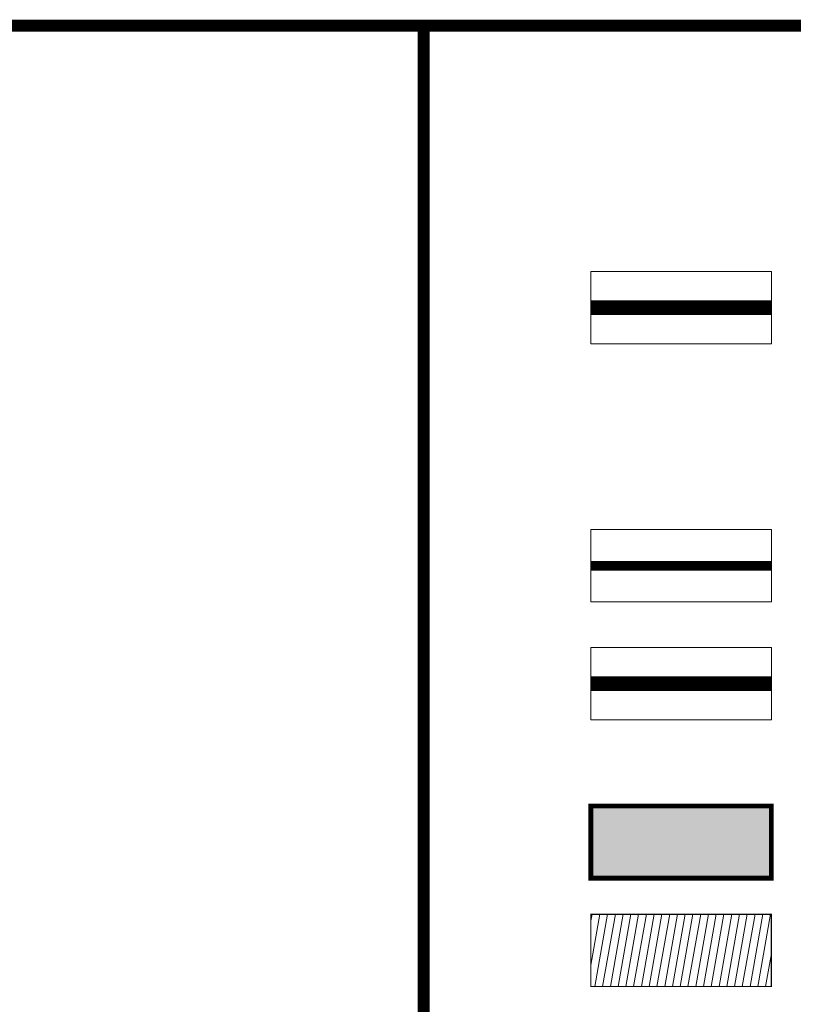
# Model space of a CAD drawing. Header units: metres. Extents: x 4385 to 11928, y 17253 to 36963.
# Tile 246 of 256: x 7751 to 7784, y 18792 to 18833. Entities that reach past the tile are written whole.
import ezdxf

# ---------------------------------------------------------------- set-up
doc = ezdxf.new("R2010")
doc.units = ezdxf.units.M
doc.linetypes.add('ОЗЕЛ_Ботаническая_Р$0$Dashed_1', pattern=[150, 100, -50])
for name, color, linetype, lineweight, true_color in [('БЛАГО_Ботаническая_Р$0$ГП_рамка', 7, 'Continuous', 18, 0x000000), ('ОЗЕЛ_Ботаническая_Р$0$ГП_здан_проект_штриховка', 7, 'Continuous', 5, 0xe24032), ('ОЗЕЛ_Ботаническая_Р$0$ГП_рамка', 7, 'Continuous', 15, 0x000000)]:
    doc.layers.add(name, color=color, linetype=linetype, lineweight=lineweight, true_color=true_color)
doc.layers.add('ОЗЕЛ_Ботаническая_Р$0$ГП_граница_АГР 3_500', color=202, linetype='Continuous', lineweight=15)
doc.layers.add('ОЗЕЛ_Ботаническая_Р$0$ГП_здан_проект', color=170, linetype='Continuous', lineweight=9)
doc.layers.add('ОЗЕЛ_Ботаническая_Р$0$ГП_граница_аренд_зем_500', color=7, linetype='Continuous', true_color=0x000000)
doc.layers.add('ОЗЕЛ_Ботаническая_Р$0$ГП_граница_ГПЗУ_500', color=7, linetype='Continuous', true_color=0x0000f5)
doc.layers.add('ОЗЕЛ_Ботаническая_Р$0$ГП_здан_проект_навес', color=170, linetype='Continuous')
doc.styles.add('БЛАГО_Ботаническая_Р$0$GENERATED_STYLE_1', font='GOTHIC.TTF')

# ---------------------------------------------------------------- blocks, each defined once
blk = doc.blocks.new('БЛАГО_Ботаническая_Р')
at = {"layer": 'БЛАГО_Ботаническая_Р$0$ГП_рамка', "color": 5, "const_width": 0.5}
blk.add_lwpolyline([(7682.475, 18832.995), (7768.207, 18832.995), (7768.207, 18595.338), (7682.475, 18595.338)], close=True, dxfattribs=at)
at = {"layer": 'БЛАГО_Ботаническая_Р$0$ГП_рамка', "insert": (7698.184, 18804.135), "char_height": 1.5, "width": 60.26135, "attachment_point": 4, "style": 'БЛАГО_Ботаническая_Р$0$GENERATED_STYLE_1'}
blk.add_mtext('- граница участка согласно Договору на размещение некапитального объекта №М-02-514179 от 14.02.24', dxfattribs=at)
blk = doc.blocks.new('ОЗЕЛ_Ботаническая_Р')
at = {"layer": 'ОЗЕЛ_Ботаническая_Р$0$ГП_здан_проект_штриховка'}
h = blk.add_hatch(color=256, dxfattribs=at)
h.dxf.hatch_style = 1
h.paths.add_polyline_path([(7775.16, 18800.593), (7782.66, 18800.593), (7782.66, 18797.593), (7775.16, 18797.593)])
h = blk.add_hatch(dxfattribs=at)
h.set_pattern_fill('ANSI31', color=256, scale=0.1, angle=35)
h.set_pattern_definition([(80, (1104.5973, 101.31144), (-0.3126764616, 0.0551332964), [])])
h.paths.add_polyline_path([(7775.16, 18796.093), (7782.66, 18796.093), (7782.66, 18793.093), (7775.16, 18793.093)])
at = {"layer": 'ОЗЕЛ_Ботаническая_Р$0$ГП_граница_АГР 3_500', "const_width": 0.4}
blk.add_lwpolyline([(7775.16, 18810.567), (7782.66, 18810.567)], dxfattribs=at)
at = {"layer": 'ОЗЕЛ_Ботаническая_Р$0$ГП_граница_аренд_зем_500', "color": 190, "true_color": 0x9933ff, "const_width": 0.6}
blk.add_lwpolyline([(7775.16, 18805.672), (7782.66, 18805.672)], dxfattribs=at)
at = {"layer": 'ОЗЕЛ_Ботаническая_Р$0$ГП_граница_ГПЗУ_500', "const_width": 0.6}
blk.add_lwpolyline([(7775.16, 18821.287), (7782.66, 18821.287)], dxfattribs=at)
at = {"layer": 'ОЗЕЛ_Ботаническая_Р$0$ГП_здан_проект', "const_width": 0.2}
blk.add_lwpolyline([(7775.16, 18800.593), (7782.66, 18800.593), (7782.66, 18797.593), (7775.16, 18797.593)], close=True, dxfattribs=at)
at = {"layer": 'ОЗЕЛ_Ботаническая_Р$0$ГП_здан_проект_навес', "linetype": 'ОЗЕЛ_Ботаническая_Р$0$Dashed_1', "ltscale": 0.005, "const_width": 0.05}
blk.add_lwpolyline([(7775.16, 18796.093), (7782.66, 18796.093), (7782.66, 18793.093), (7775.16, 18793.093)], close=True, dxfattribs=at)
at = {"layer": 'ОЗЕЛ_Ботаническая_Р$0$ГП_рамка', "color": 5, "const_width": 0.5}
blk.add_lwpolyline([(7768.207, 18832.995), (7849.067, 18832.995), (7849.067, 18507.275), (7768.207, 18507.275)], close=True, dxfattribs=at)
at = {"layer": 'ОЗЕЛ_Ботаническая_Р$0$ГП_рамка'}
for points in [[(7775.16, 18822.787), (7782.66, 18822.787), (7782.66, 18819.787), (7775.16, 18819.787)], [(7775.16, 18812.067), (7782.66, 18812.067), (7782.66, 18809.067), (7775.16, 18809.067)], [(7775.16, 18807.172), (7782.66, 18807.172), (7782.66, 18804.172), (7775.16, 18804.172)]]:
    blk.add_lwpolyline(points, close=True, dxfattribs=at)

msp = doc.modelspace()

# ---------------------------------------------------------------- block references
msp.add_blockref('БЛАГО_Ботаническая_Р', (0, 0))

# ---------------------------------------------------------------- next in the draw order: block references
msp.add_blockref('ОЗЕЛ_Ботаническая_Р', (0, 0))

doc.saveas('drawing.dxf')
